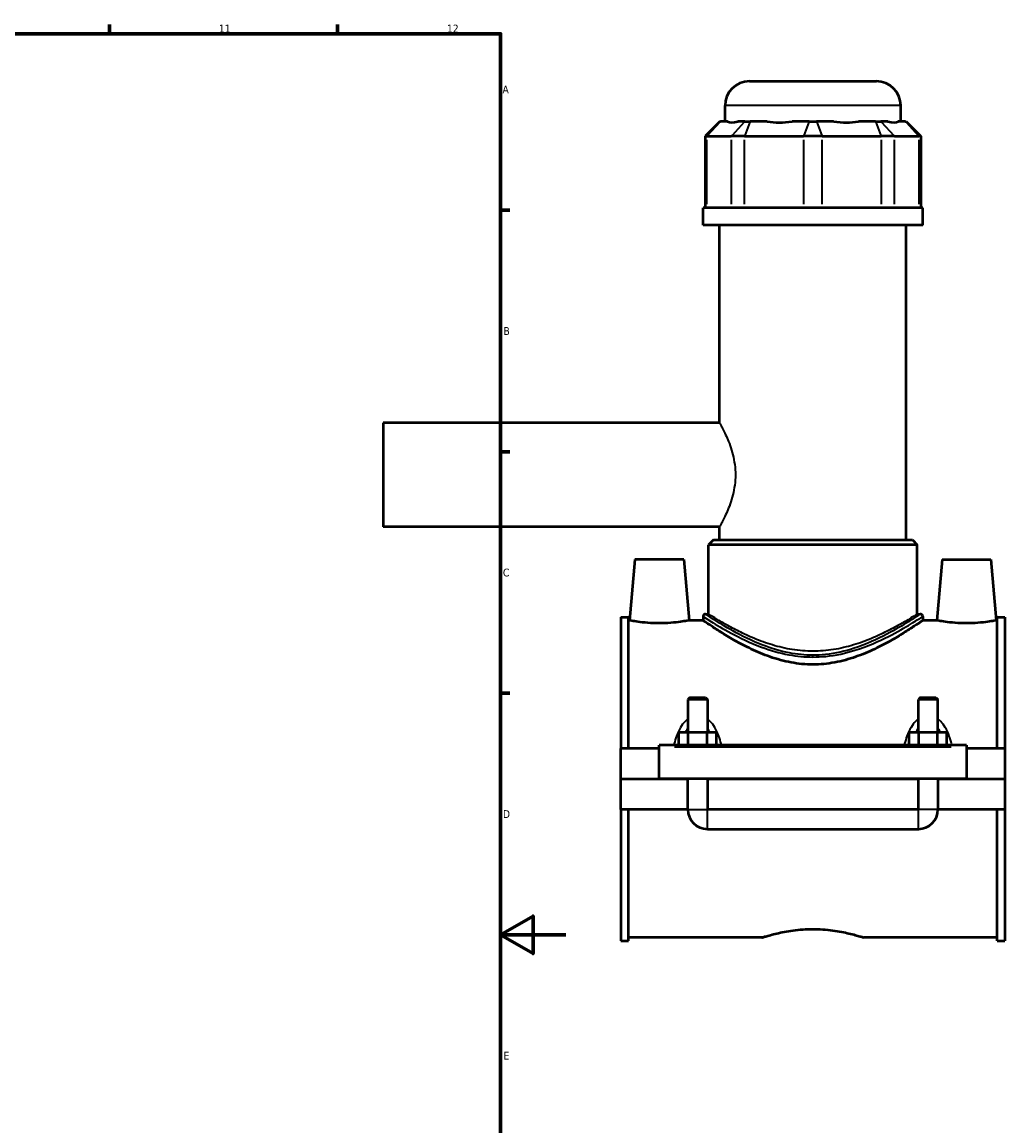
# Model space of a CAD drawing. Header units: millimetres. Extents: x -255 to 976, y -117 to 1140.
# Tile 5 of 6: x 674 to 976, y 238 to 578. Entities that reach past the tile are written whole.
import ezdxf

# ---------------------------------------------------------------- set-up
doc = ezdxf.new("R2010")
doc.units = ezdxf.units.MM
for name, color, linetype, lineweight in [('Border (ANSI)', 7, 'Continuous', 70), ('Visible (ANSI)', 7, 'Continuous', 50), ('Visible Narrow (ANSI)', 7, 'Continuous', 35)]:
    doc.layers.add(name, color=color, linetype=linetype, lineweight=lineweight)
doc.styles.add('Note Text (ANSI)', font='tahoma.ttf')

# ---------------------------------------------------------------- blocks, each defined once
blk = doc.blocks.new('Borders Default Border')
at = {"layer": 'Border (ANSI)'}
for p, q in [((700.83, 574), (700.83, 576.8)), ((770.92, 574), (770.92, 576.8)), ((821, 519.75), (823.8, 519.75)), ((821, 445.5), (823.8, 445.5)), ((821, 371.25), (823.8, 371.25))]:
    blk.add_line(p, q, dxfattribs=at)
at = {"layer": 'Border (ANSI)', "flags": 128}
for points in [[(20, 20), (20, 574), (821, 574), (821, 20), (20, 20)], [(841, 297), (821, 297), (831, 302.77), (831, 291.23), (821, 297)]]:
    blk.add_lwpolyline(points, dxfattribs=at)
at = {"layer": 'Border (ANSI)', "color": 5, "true_color": 0x0000ff, "char_height": 2.4, "attachment_point": 7, "style": 'Note Text (ANSI)'}
for s, insert in [('11', (734.43, 574.4)), ('12', (804.52, 574.4)), ('A', (821.58, 555.68)), ('B', (821.87, 481.43)), ('C', (821.71, 407.13)), ('D', (821.72, 332.93)), ('E', (821.91, 258.68))]:
    blk.add_mtext(s, dxfattribs=dict(at, insert=insert))

msp = doc.modelspace()

# ---------------------------------------------------------------- linework, layer by layer
at = {"layer": 'Visible (ANSI)'}
for p, q in [((897.45, 559.41), (936.45, 559.41)), ((889.95, 547.02), (889.95, 551.91)), ((943.95, 547.02), (943.95, 551.91)), ((888.32, 547.02), (883.82, 542.52)), ((888.32, 547.02), (888.54, 547.02)), ((890.71, 547.02), (888.54, 547.02)), ((896.05, 547.02), (893.88, 547.02)), ((896.05, 547.02), (897.68, 547.02)), ((902.91, 547.02), (897.68, 547.02)), ((915.8, 547.02), (910.56, 547.02)), ((915.8, 547.02), (918.1, 547.02)), ((923.33, 547.02), (918.1, 547.02)), ((936.22, 547.02), (930.98, 547.02)), ((936.22, 547.02), (937.84, 547.02)), ((940.01, 547.02), (937.84, 547.02)), ((945.35, 547.02), (943.18, 547.02)), ((945.35, 547.02), (945.58, 547.02)), ((945.58, 547.02), (950.08, 542.52)), ((884.39, 542.52), (883.82, 542.52)), ((883.82, 542.52), (883.82, 520.47)), ((884.39, 542.52), (891.89, 542.52)), ((895.95, 542.52), (891.89, 542.52)), ((895.95, 542.52), (914.08, 542.52)), ((919.82, 542.52), (914.08, 542.52)), ((919.82, 542.52), (937.94, 542.52)), ((942, 542.52), (937.94, 542.52)), ((942, 542.52), (949.51, 542.52)), ((950.08, 542.52), (949.51, 542.52)), ((950.08, 542.52), (950.08, 520.47)), ((950.7, 520.47), (883.2, 520.47)), ((883.2, 515.16), (883.2, 520.47)), ((950.7, 515.16), (950.7, 520.47)), ((950.7, 515.16), (883.2, 515.16)), ((888.26, 454.41), (888.26, 515.16)), ((945.64, 418.41), (945.64, 515.16)), ((784.95, 454.41), (784.95, 422.41)), ((888.26, 454.41), (784.95, 454.41)), ((888.26, 422.41), (784.95, 422.41)), ((888.26, 418.41), (888.26, 422.41)), ((886.39, 418.41), (884.89, 416.91)), ((886.39, 418.41), (947.51, 418.41)), ((947.51, 418.41), (949.01, 416.91)), ((949.01, 416.91), (884.89, 416.91)), ((884.89, 395.61), (884.89, 416.91)), ((949.01, 395.61), (949.01, 416.91)), ((862.25, 412.41), (860.61, 393.66)), ((877.25, 412.41), (862.25, 412.41)), ((877.25, 412.41), (878.89, 393.66)), ((956.65, 412.41), (955.01, 393.66)), ((956.65, 412.41), (971.65, 412.41)), ((971.65, 412.41), (973.29, 393.66)), ((857.95, 394.64), (857.95, 354.29)), ((857.95, 394.64), (860.31, 394.64)), ((860.31, 354.29), (860.31, 394.64)), ((860.61, 393.66), (860.31, 393.66)), ((883.2, 393.66), (878.89, 393.66)), ((883.2, 394.86), (883.2, 393.66)), ((883.95, 395.61), (884.89, 395.61)), ((949.01, 395.61), (949.95, 395.61)), ((950.7, 394.86), (950.7, 393.66)), ((955.01, 393.66), (950.7, 393.66)), ((973.59, 393.66), (973.29, 393.66)), ((973.59, 354.29), (973.59, 394.64)), ((973.59, 394.64), (975.95, 394.64)), ((975.95, 394.64), (975.95, 354.29)), ((879.15, 369.96), (878.55, 369.36)), ((879.15, 369.96), (883.95, 369.96)), ((883.95, 369.96), (884.55, 369.36)), ((949.95, 369.96), (949.35, 369.36)), ((949.95, 369.96), (954.75, 369.96)), ((954.75, 369.96), (955.35, 369.36)), ((884.55, 369.36), (878.55, 369.36)), ((878.55, 369.36), (878.55, 359.29)), ((884.55, 369.36), (884.55, 359.29)), ((955.35, 369.36), (949.35, 369.36)), ((949.35, 359.29), (949.35, 369.36)), ((955.35, 359.29), (955.35, 369.36)), ((875.77, 355.29), (875.77, 359.29)), ((875.77, 359.29), (878.66, 359.29)), ((878.66, 355.29), (878.66, 359.29)), ((878.66, 359.29), (884.43, 359.29)), ((884.43, 355.29), (884.43, 359.29)), ((884.43, 359.29), (887.32, 359.29)), ((887.32, 355.29), (887.32, 359.29)), ((946.57, 355.29), (946.57, 359.29)), ((946.57, 359.29), (949.46, 359.29)), ((949.46, 355.29), (949.46, 359.29)), ((949.46, 359.29), (955.23, 359.29)), ((955.23, 355.29), (955.23, 359.29)), ((955.23, 359.29), (958.12, 359.29)), ((958.12, 355.29), (958.12, 359.29)), ((869.75, 354.29), (857.95, 354.29)), ((857.95, 344.96), (857.95, 354.29)), ((869.75, 354.79), (869.75, 355.29)), ((964.15, 355.29), (869.75, 355.29)), ((869.75, 344.96), (869.75, 354.79)), ((964.15, 355.29), (964.15, 354.79)), ((964.15, 354.79), (964.15, 344.96)), ((975.95, 354.29), (964.15, 354.29)), ((975.95, 354.29), (975.95, 344.96)), ((857.95, 344.96), (869.75, 344.96)), ((857.95, 335.54), (857.95, 344.86)), ((878.55, 344.86), (857.95, 344.86)), ((964.15, 344.96), (869.75, 344.96)), ((878.55, 344.96), (878.55, 344.86)), ((878.55, 335.54), (878.55, 344.86)), ((884.55, 344.96), (884.55, 344.86)), ((949.35, 344.86), (884.55, 344.86)), ((884.55, 344.86), (884.55, 335.54)), ((949.35, 344.86), (949.35, 344.96)), ((949.35, 335.54), (949.35, 344.86)), ((955.35, 344.86), (955.35, 344.96)), ((975.95, 344.86), (955.35, 344.86)), ((955.35, 344.86), (955.35, 335.54)), ((964.15, 344.96), (975.95, 344.96)), ((975.95, 344.86), (975.95, 335.54)), ((878.55, 335.54), (857.95, 335.54)), ((857.95, 335.54), (857.95, 295.19)), ((860.31, 295.19), (860.31, 335.54)), ((949.35, 335.54), (884.55, 335.54)), ((975.95, 335.54), (955.35, 335.54)), ((973.59, 295.19), (973.59, 335.54)), ((975.95, 335.54), (975.95, 295.19)), ((884.55, 329.54), (949.35, 329.54)), ((901.27, 296.16), (860.31, 296.16)), ((973.59, 296.16), (932.63, 296.16)), ((857.95, 295.19), (860.31, 295.19)), ((973.59, 295.19), (975.95, 295.19))]:
    msp.add_line(p, q, dxfattribs=at)
for centre, radius, start, end in [((897.45, 551.91), 7.5, 90, 180), ((936.45, 551.91), 7.5, 0, 90), ((883.95, 394.86), 0.75, 90, 180), ((949.95, 394.86), 0.75, 0, 90), ((884.55, 335.54), 6, 180, 270), ((949.35, 335.54), 6, 270, 0)]:
    msp.add_arc(centre, radius, start, end, dxfattribs=at)
for major_axis, ratio, start_param, end_param in [((-26.48, -26.48), 0.198912, 0.042463, 0.350237), ((22.45, 22.45), 0.668179, 3.576754, 3.884528), ((-22.45, 22.45), 0.668179, 2.398657, 2.706431), ((-26.48, 26.48), 0.198912, 2.791356, 3.09913)]:
    msp.add_ellipse((916.95, 573.71), major_axis=major_axis, ratio=ratio, start_param=start_param, end_param=end_param, dxfattribs=at)
for points, knots in [([(869.75, 392.79), (868.59, 392.79), (867.36, 392.83), (865.1, 393), (864.08, 393.12), (862.46, 393.34), (861.76, 393.46), (860.84, 393.62), (860.61, 393.66), (860.61, 393.66)], [2.773281, 2.773281, 2.773281, 2.773281, 3.120289, 3.120289, 3.467297, 3.467297, 3.813609, 3.813609, 4.159921, 4.159921, 4.159921, 4.159921]), ([(878.89, 393.66), (878.89, 393.66), (878.66, 393.62), (877.73, 393.46), (877.03, 393.34), (875.42, 393.12), (874.39, 393), (872.14, 392.83), (870.9, 392.79), (869.75, 392.79)], [6.933202, 6.933202, 6.933202, 6.933202, 7.279514, 7.279514, 7.625826, 7.625826, 7.972834, 7.972834, 8.319842, 8.319842, 8.319842, 8.319842]), ([(916.95, 380.09), (914.72, 380.09), (912.46, 380.31), (908.03, 381.14), (905.87, 381.75), (901.76, 383.18), (899.81, 384.02), (896.2, 385.72), (894.55, 386.6), (891.64, 388.24), (890.26, 389.06), (887.81, 390.58), (886.73, 391.28), (884.99, 392.44), (884.31, 392.9), (883.42, 393.51), (883.2, 393.66), (883.2, 393.66)], [0, 0, 0, 0, 0.669491, 0.669491, 1.338983, 1.338983, 2.008474, 2.008474, 2.677965, 2.677965, 3.338457, 3.338457, 3.998948, 3.998948, 4.659439, 4.659439, 5.31993, 5.31993, 5.31993, 5.31993]), ([(950.7, 393.66), (950.7, 393.66), (950.48, 393.51), (949.59, 392.9), (948.91, 392.44), (947.16, 391.28), (946.08, 390.58), (943.63, 389.06), (942.26, 388.24), (939.35, 386.6), (937.69, 385.72), (934.09, 384.02), (932.14, 383.18), (928.03, 381.75), (925.86, 381.14), (921.44, 380.31), (919.18, 380.09), (916.95, 380.09)], [15.959789, 15.959789, 15.959789, 15.959789, 16.62028, 16.62028, 17.280771, 17.280771, 17.941262, 17.941262, 18.601753, 18.601753, 19.271244, 19.271244, 19.940736, 19.940736, 20.610227, 20.610227, 21.279719, 21.279719, 21.279719, 21.279719]), ([(964.15, 392.79), (962.99, 392.79), (961.76, 392.83), (959.5, 393), (958.48, 393.12), (956.86, 393.34), (956.16, 393.46), (955.24, 393.62), (955.01, 393.66), (955.01, 393.66)], [0, 0, 0, 0, 0.347008, 0.347008, 0.694017, 0.694017, 1.040329, 1.040329, 1.38664, 1.38664, 1.38664, 1.38664]), ([(973.29, 393.66), (973.29, 393.66), (973.06, 393.62), (972.13, 393.46), (971.43, 393.34), (969.82, 393.12), (968.79, 393), (966.54, 392.83), (965.3, 392.79), (964.15, 392.79)], [4.159921, 4.159921, 4.159921, 4.159921, 4.506233, 4.506233, 4.852545, 4.852545, 5.199553, 5.199553, 5.546561, 5.546561, 5.546561, 5.546561]), ([(901.27, 296.16), (901.27, 296.16), (901.36, 296.2), (901.76, 296.32), (902.07, 296.42), (902.87, 296.66), (903.37, 296.8), (904.52, 297.11), (905.17, 297.28), (907.24, 297.77), (909, 298.11), (911.89, 298.49), (912.9, 298.59), (914.93, 298.72), (915.96, 298.76), (916.95, 298.76)], [7.142932, 7.142932, 7.142932, 7.142932, 7.440495, 7.440495, 7.738058, 7.738058, 8.035621, 8.035621, 8.333184, 8.333184, 8.928547, 8.928547, 9.226228, 9.226228, 9.52391, 9.52391, 9.52391, 9.52391]), ([(916.95, 298.76), (917.94, 298.76), (918.96, 298.72), (921, 298.59), (922, 298.49), (924.9, 298.11), (926.65, 297.77), (928.73, 297.28), (929.38, 297.11), (930.53, 296.8), (931.02, 296.66), (931.83, 296.42), (932.13, 296.32), (932.53, 296.2), (932.63, 296.16), (932.63, 296.16)], [0, 0, 0, 0, 0.297682, 0.297682, 0.595363, 0.595363, 1.190726, 1.190726, 1.488289, 1.488289, 1.785852, 1.785852, 2.083415, 2.083415, 2.380977, 2.380977, 2.380977, 2.380977])]:
    msp.add_open_spline(points, degree=3, knots=knots, dxfattribs=at)
at = {"layer": 'Visible Narrow (ANSI)'}
for p, q in [((943.62, 551.91), (890.28, 551.91)), ((888.34, 546.8), (884.59, 542.75)), ((895.84, 546.8), (892.1, 542.75)), ((897.59, 546.8), (896.04, 542.75)), ((915.71, 546.8), (914.16, 542.75)), ((918.18, 546.8), (919.73, 542.75)), ((936.31, 546.8), (937.86, 542.75)), ((938.05, 546.8), (941.79, 542.75)), ((945.56, 546.8), (949.3, 542.75)), ((884.39, 521.58), (884.39, 541.42)), ((891.89, 541.42), (891.89, 521.58)), ((895.95, 521.58), (895.95, 541.42)), ((914.08, 541.42), (914.08, 521.58)), ((919.82, 521.58), (919.82, 541.42)), ((937.94, 541.42), (937.94, 521.58)), ((942, 521.58), (942, 541.42)), ((949.51, 541.42), (949.51, 521.58)), ((874.47, 354.79), (959.43, 354.79)), ((878.58, 335.54), (884.51, 335.54)), ((884.55, 329.58), (884.55, 335.5)), ((949.35, 329.58), (949.35, 335.5)), ((955.31, 335.54), (949.38, 335.54))]:
    msp.add_line(p, q, dxfattribs=at)
msp.add_ellipse((916.95, 382.41), major_axis=(0, 0.75), ratio=0.000202, start_param=4.754844, end_param=5.519032, dxfattribs=at)
for points, knots in [([(888.26, 454.41), (888.26, 454.41), (888.32, 454.31), (888.55, 453.9), (888.72, 453.58), (889.15, 452.76), (889.41, 452.25), (889.98, 451.08), (890.29, 450.42), (891.19, 448.33), (891.85, 446.56), (892.59, 443.62), (892.79, 442.59), (893.07, 440.51), (893.14, 439.45), (893.14, 438.41)], [7.423709, 7.423709, 7.423709, 7.423709, 7.732328, 7.732328, 8.040946, 8.040946, 8.349564, 8.349564, 8.658183, 8.658183, 9.278231, 9.278231, 9.588255, 9.588255, 9.898279, 9.898279, 9.898279, 9.898279]), ([(893.14, 438.41), (893.14, 437.38), (893.07, 436.32), (892.79, 434.24), (892.59, 433.21), (891.85, 430.27), (891.19, 428.5), (890.29, 426.41), (889.98, 425.75), (889.41, 424.58), (889.15, 424.07), (888.72, 423.25), (888.55, 422.93), (888.32, 422.52), (888.26, 422.41), (888.26, 422.41)], [0, 0, 0, 0, 0.310024, 0.310024, 0.620048, 0.620048, 1.240096, 1.240096, 1.548715, 1.548715, 1.857333, 1.857333, 2.165951, 2.165951, 2.47457, 2.47457, 2.47457, 2.47457]), ([(883.2, 394.86), (883.2, 394.86), (883.2, 394.86), (883.25, 394.83), (884.15, 394.24), (887.23, 392.34), (889.3, 391.1), (894.46, 388.33), (897.62, 386.78), (903.78, 384.49), (906.6, 383.65), (911.97, 382.66), (914.46, 382.41), (916.95, 382.41)], [-15.888583, -15.888583, -15.888583, -15.888583, -15.851161, -15.851161, -14.601792, -14.601792, -13.443092, -13.443092, -12.212055, -12.212055, -11.314917, -11.314917, -10.591957, -10.591957, -10.591957, -10.591957]), ([(916.95, 382.97), (914.51, 382.97), (912.08, 383.22), (906.83, 384.23), (904.07, 385.09), (898.05, 387.41), (894.96, 388.98), (889.91, 391.79), (887.89, 393.05), (884.88, 394.98), (884, 395.58), (883.95, 395.61), (883.95, 395.61), (883.95, 395.61)], [10.591957, 10.591957, 10.591957, 10.591957, 11.314917, 11.314917, 12.212055, 12.212055, 13.443092, 13.443092, 14.601792, 14.601792, 15.851161, 15.851161, 15.888583, 15.888583, 15.888583, 15.888583]), ([(916.95, 384.19), (914.85, 384.19), (912.72, 384.36), (908.53, 385.03), (906.47, 385.52), (902.55, 386.7), (900.69, 387.39), (897.25, 388.83), (895.67, 389.57), (892.89, 390.96), (891.58, 391.66), (889.25, 392.97), (888.23, 393.57), (886.57, 394.56), (885.93, 394.96), (885.09, 395.48), (884.89, 395.61), (884.89, 395.61)], [0, 0, 0, 0, 0.628361, 0.628361, 1.256722, 1.256722, 1.885083, 1.885083, 2.513444, 2.513444, 3.136536, 3.136536, 3.759628, 3.759628, 4.38272, 4.38272, 5.005812, 5.005812, 5.005812, 5.005812]), ([(949.95, 395.61), (949.95, 395.61), (949.81, 395.53), (949, 394.99), (947.89, 394.24), (944.59, 392.18), (942.31, 390.81), (936.74, 387.88), (933.36, 386.3), (926.84, 384.19), (923.87, 383.49), (919.53, 383.04), (918.24, 382.97), (916.95, 382.97)], [26.480543, 26.480543, 26.480543, 26.480543, 26.985869, 26.985869, 28.045567, 28.045567, 29.213512, 29.213512, 30.475154, 30.475154, 31.394538, 31.394538, 31.775871, 31.775871, 31.775871, 31.775871]), ([(949.01, 395.61), (949.01, 395.61), (948.81, 395.48), (947.96, 394.96), (947.33, 394.56), (945.67, 393.57), (944.65, 392.97), (942.32, 391.66), (941, 390.96), (938.22, 389.57), (936.65, 388.83), (933.21, 387.39), (931.35, 386.7), (927.43, 385.52), (925.37, 385.03), (921.18, 384.36), (919.04, 384.19), (916.95, 384.19)], [15.017435, 15.017435, 15.017435, 15.017435, 15.640527, 15.640527, 16.263618, 16.263618, 16.88671, 16.88671, 17.509802, 17.509802, 18.138163, 18.138163, 18.766524, 18.766524, 19.394885, 19.394885, 20.023246, 20.023246, 20.023246, 20.023246]), ([(916.95, 382.41), (918.27, 382.41), (919.59, 382.48), (924.02, 382.92), (927.06, 383.61), (933.73, 385.69), (937.19, 387.24), (942.89, 390.13), (945.21, 391.48), (948.59, 393.51), (949.73, 394.24), (950.56, 394.78), (950.7, 394.86), (950.7, 394.86)], [-31.775871, -31.775871, -31.775871, -31.775871, -31.394538, -31.394538, -30.475154, -30.475154, -29.213512, -29.213512, -28.045567, -28.045567, -26.985869, -26.985869, -26.480543, -26.480543, -26.480543, -26.480543]), ([(878.55, 363.35), (878.23, 363.12), (877.94, 362.86), (877.14, 362.04), (876.69, 361.43), (875.8, 359.95), (875.39, 359.04), (874.77, 357.35), (874.53, 356.58), (874.29, 355.62), (874.25, 355.46), (874.21, 355.29)], [-1.3180655, -1.3180655, -1.3180655, -1.3180655, -1.2004014, -1.2004014, -0.9776284, -0.9776284, -0.6888779, -0.6888779, -0.4569712, -0.4569712, -0.4081758, -0.4081758, -0.4081758, -0.4081758]), ([(888.88, 355.29), (888.84, 355.46), (888.8, 355.62), (888.56, 356.58), (888.33, 357.35), (887.71, 359.04), (887.3, 359.95), (886.4, 361.43), (885.96, 362.04), (885.16, 362.86), (884.86, 363.12), (884.55, 363.35)], [-2.8743225, -2.8743225, -2.8743225, -2.8743225, -2.825527, -2.825527, -2.5936204, -2.5936204, -2.3048698, -2.3048698, -2.0820968, -2.0820968, -1.9644328, -1.9644328, -1.9644328, -1.9644328]), ([(949.35, 363.35), (949.03, 363.12), (948.74, 362.86), (947.94, 362.04), (947.49, 361.43), (946.6, 359.95), (946.19, 359.04), (945.57, 357.35), (945.33, 356.58), (945.09, 355.62), (945.05, 355.46), (945.01, 355.29)], [-1.3183327, -1.3183327, -1.3183327, -1.3183327, -1.2006686, -1.2006686, -0.9778921, -0.9778921, -0.6891423, -0.6891423, -0.4572349, -0.4572349, -0.4084429, -0.4084429, -0.4084429, -0.4084429]), ([(959.68, 355.29), (959.64, 355.46), (959.6, 355.62), (959.36, 356.58), (959.13, 357.35), (958.51, 359.04), (958.1, 359.95), (957.2, 361.43), (956.76, 362.04), (955.96, 362.86), (955.66, 363.12), (955.35, 363.35)], [-2.8745898, -2.8745898, -2.8745898, -2.8745898, -2.8257978, -2.8257978, -2.5938904, -2.5938904, -2.3051406, -2.3051406, -2.0823641, -2.0823641, -1.9647, -1.9647, -1.9647, -1.9647]), ([(877.93, 359.29), (877.97, 359.38), (878.01, 359.48), (878.2, 359.92), (878.37, 360.25), (878.55, 360.57)], [0.9435823, 0.9435823, 0.9435823, 0.9435823, 0.9776284, 0.9776284, 1.1077881, 1.1077881, 1.1077881, 1.1077881]), ([(884.55, 360.57), (884.73, 360.25), (884.89, 359.92), (885.08, 359.48), (885.12, 359.38), (885.16, 359.29)], [2.1747102, 2.1747102, 2.1747102, 2.1747102, 2.3048698, 2.3048698, 2.3389159, 2.3389159, 2.3389159, 2.3389159]), ([(948.73, 359.29), (948.77, 359.38), (948.81, 359.48), (949, 359.92), (949.17, 360.25), (949.35, 360.57)], [0.9438495, 0.9438495, 0.9438495, 0.9438495, 0.9778921, 0.9778921, 1.1080553, 1.1080553, 1.1080553, 1.1080553]), ([(955.35, 360.57), (955.53, 360.25), (955.69, 359.92), (955.88, 359.48), (955.92, 359.38), (955.96, 359.29)], [2.1749774, 2.1749774, 2.1749774, 2.1749774, 2.3051406, 2.3051406, 2.3391832, 2.3391832, 2.3391832, 2.3391832])]:
    msp.add_open_spline(points, degree=3, knots=knots, dxfattribs=at)

# ---------------------------------------------------------------- block references
msp.add_blockref('Borders Default Border', (0, 0))

doc.saveas('drawing.dxf')
